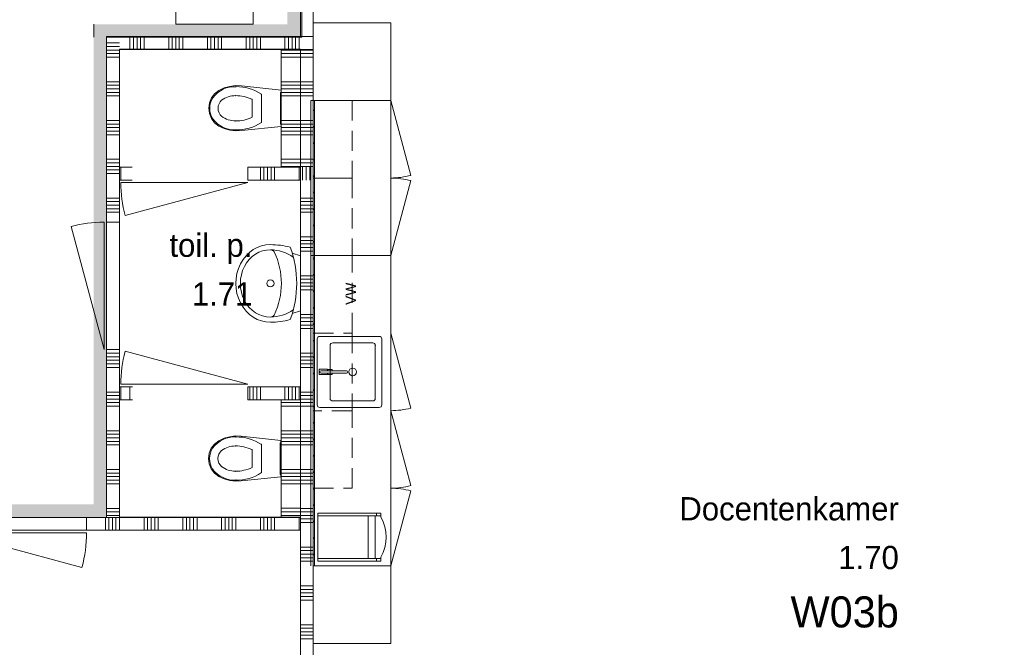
# Model space of a CAD drawing. Header units: millimetres. Extents: x -850 to 154668, y -25041 to 71030.
# Tile 26 of 211: x 51237 to 58859, y 3425 to 8280. Entities that reach past the tile are written whole.
import ezdxf
from ezdxf.enums import TextEntityAlignment as Align

# ---------------------------------------------------------------- set-up
doc = ezdxf.new("R2010")
doc.units = ezdxf.units.MM
doc.header["$MEASUREMENT"] = 0
doc.linetypes.add('B0701', pattern=[234.119993, 155.999994, -78.119999])
for name, color, linetype in [('72 Vaste Inrichting', 7, 'Continuous'), ('Info Wandafwerking aanduiding', 7, 'Continuous'), ('Info Wandafwerking aanduiding Doorsnede-arcering', 7, 'Continuous'), ('New_# trashcan Laagscheidingslijnen', 7, 'Continuous'), ('New_22 NC Binnenwanden', 7, 'Continuous'), ('New_22 NC Binnenwanden Deuren', 7, 'Continuous'), ('New_22 NC Binnenwanden Doorsnede-arcering', 7, 'Continuous'), ('New_72 Vaste Inrichting', 7, 'Continuous'), ('New_73 Keuken', 7, 'Continuous'), ('New_73 Keuken Doorsnede-arcering', 7, 'Continuous'), ('New_74 Sanitair', 7, 'Continuous'), ('New_Z Ruimtefuncties', 7, 'Continuous'), ('New_Z Ruimtefuncties Zone omranding', 7, 'Continuous'), ('New_Z Ruimtefuncties Zone tekst', 7, 'Continuous')]:
    doc.layers.add(name, color=color, linetype=linetype)
doc.styles.add('GENERATED_STYLE_1', font='txt')
doc.styles.add('GENERATED_STYLE_2', font='txt')

# ---------------------------------------------------------------- blocks, each defined once
blk = doc.blocks.new('Toilet 22')
at = {"layer": 'New_74 Sanitair', "color": 1, "linetype": 'Continuous', "lineweight": 0}
for p, q in [((-141, 0), (-173.3, -306.6)), ((141, 0), (-141, 0)), ((123, 0), (-123, 0)), ((-123, 0), (-123, -5)), ((123, -5), (123, 0)), ((173.3, -306.6), (141, 0)), ((-123, -5), (123, -5)), ((0, -151.4), (-108.9, -151.4)), ((108.9, -151.4), (0, -151.4)), ((0, -223.6), (-68.8, -223.6)), ((68.8, -223.6), (0, -223.6)), ((-173.3, -306.6), (-174.9, -351.8)), ((-174.9, -351.8), (-169.4, -396.7)), ((169.4, -396.7), (174.9, -351.8)), ((174.9, -351.8), (173.3, -306.6)), ((-169.4, -396.7), (-157, -440.3)), ((-157, -440.3), (-138, -481.3)), ((138, -481.3), (157, -440.3)), ((157, -440.3), (169.4, -396.7)), ((-138, -481.3), (-112.4, -513.9)), ((-112.4, -513.9), (-79.4, -538.8)), ((0, -487.5), (0, -487.5)), ((62.1, -459.7), (62.1, -459.7)), ((79.4, -538.8), (112.4, -513.9)), ((81.1, -529), (81.1, -529)), ((112.4, -513.9), (138, -481.3)), ((-79.4, -538.8), (-41, -554.6)), ((-41, -554.6), (0, -560)), ((0, -552.4), (0, -552.4)), ((0, -560), (41, -554.6)), ((41, -554.6), (79.4, -538.8))]:
    blk.add_line(p, q, dxfattribs=at)
for centre, major_axis, start_param, end_param in [((258.1, -339.4), (425.3, 0), 2.612188, 3.165208), ((-258.1, -339.4), (425.3, 0), 6.259569, 6.81259), ((264.5, -347.9), (362.2, 0), 2.738768, 3.154495), ((-264.5, -347.9), (362.2, 0), 6.270283, 6.68601), ((89.5, -360.8), (256.9, 0), 3.085861, 3.98645), ((134.9, -351.4), (232.6, 0), 3.144841, 3.702507), ((-134.9, -351.4), (232.6, 0), 5.722271, 6.279937), ((-89.5, -360.8), (256.9, 0), 5.438328, 6.338917), ((0.8, -431.2), (138.5, 0), 4.079884, 4.706528), ((0.8, -419), (78.2, 0), 3.778693, 4.701998), ((-0.8, -419), (78.2, 0), 4.72278, 5.646085), ((-0.8, -431.2), (138.5, 0), 4.71825, 5.344894)]:
    blk.add_ellipse(centre, major_axis=major_axis, ratio=0.875546, start_param=start_param, end_param=end_param, dxfattribs=at)
for p in [(108.9, -151.4), (68.8, -223.6), (-167, -348.2), (-97.7, -352), (97.7, -352), (167, -348.2), (-81.1, -529), (-62.1, -459.7)]:
    blk.add_point(p, dxfattribs=at)
blk = doc.blocks.new('Wasbak 2 22 KM')
at = {"layer": 'New_74 Sanitair', "color": 1, "linetype": 'Continuous', "lineweight": 0}
for p, q in [((-212.2, 0), (-233.1, -63.4)), ((212.2, 0), (-212.2, 0)), ((212.2, 0), (233.1, -63.4))]:
    blk.add_line(p, q, dxfattribs=at)
for centre, major_axis, ratio, start_param, end_param in [((0, -1041.4), (0, 1013), 0.882121, 5.964482, 6.601889), ((0, -238.1), (0, 294.7), 0.882121, 0.900825, 1.551564), ((0, -238.1), (0, 294.7), 0.882121, 4.731621, 5.38236), ((166.6, -232.4), (0, 528.9), 0.882121, 1.277244, 1.570796), ((0, -869.9), (0, 722.5), 0.882121, 5.889409, 6.676962), ((-166.6, -232.4), (0, 528.9), 0.882121, 4.712389, 5.005942), ((-230, -232.4), (0, 34), 0.882121, 0.507228, 1.570796), ((230, -232.4), (0, 34), 0.882121, 4.712389, 5.775958), ((0, -236.8), (300, 0), 0.877396, 3.124925, 6.299853), ((0, -236.8), (260, 0), 0.877396, 3.122361, 6.302417)]:
    blk.add_ellipse(centre, major_axis=major_axis, ratio=ratio, start_param=start_param, end_param=end_param, dxfattribs=at)
blk.add_ellipse((0, -232.4), major_axis=(0, 28.2), ratio=0.946667, dxfattribs=at)
blk = doc.blocks.new('Kast basis 1D 22_2')
at = {"layer": 'New_73 Keuken', "color": 1, "linetype": 'Continuous', "lineweight": 0}
for p, q in [((0, 620), (600, 620)), ((25, 550), (25, 90)), ((555, 570), (45, 570)), ((320, 554), (280, 554)), ((280, 554), (280, 489)), ((291, 540), (291, 342.1)), ((291, 489), (291, 540)), ((309, 342.2), (309, 540)), ((309, 540), (309, 489)), ((320, 489), (320, 554)), ((575, 90), (575, 550)), ((505, 470), (95, 470)), ((280, 489), (291, 489)), ((291, 488), (280.3, 488)), ((280.3, 488), (280.3, 453)), ((291, 453), (291, 488)), ((309, 489), (320, 489)), ((319.7, 488), (309, 488)), ((309, 488), (309, 453)), ((319.7, 453), (319.7, 488)), ((75, 450), (75, 140)), ((280.3, 453), (291, 453)), ((309, 453), (319.7, 453)), ((525, 140), (525, 450)), ((95, 120), (505, 120)), ((0, 0), (600, 0)), ((0, 0), (579.6, -155.3)), ((45, 70), (555, 70))]:
    blk.add_line(p, q, dxfattribs=at)
blk.add_circle((300, 295), 30, dxfattribs=at)
for centre, radius, start, end in [((45, 550), 20, 90, 180), ((300, 540), 9, 0, 180), ((300, 540), 9, 0, 180), ((555, 550), 20, 0, 90), ((95, 450), 20, 90, 180), ((505, 450), 20, 0, 90), ((300, 342.1), 9, 180.14724, 0.14724), ((45, 90), 20, 180, 270), ((95, 140), 20, 180, 270), ((505, 140), 20, 270, 0), ((555, 90), 20, 270, 0), ((0, 0), 600, 345, 0)]:
    blk.add_arc(centre, radius, start, end, dxfattribs=at)
blk.add_point((95, 120), dxfattribs=at)
blk = doc.blocks.new('Kast basis vaatwasser 22')
at = {"layer": 'New_73 Keuken', "color": 1, "linetype": 'Continuous', "lineweight": 0}
for p, q in [((0, 620), (600, 620)), ((0, 0), (0, 620)), ((0, 0), (600, 0))]:
    blk.add_line(p, q, dxfattribs=at)
at = {"layer": 'New_73 Keuken', "color": 2, "lineweight": 0, "style": 'GENERATED_STYLE_1'}
blk.add_attdef('txt', text='', height=80, dxfattribs=at).set_placement((300, 314.6), align=Align.MIDDLE_CENTER)
blk = doc.blocks.new('Kast basis 1D 22_3')
at = {"layer": 'New_73 Keuken', "color": 1, "linetype": 'Continuous', "lineweight": 0}
for p, q in [((0, 620), (600, 620)), ((0, 0), (600, 0)), ((0, 0), (579.6, -155.3))]:
    blk.add_line(p, q, dxfattribs=at)
blk.add_arc((0, 0), 600, 345, 0, dxfattribs=at)
blk = doc.blocks.new('Kast basis 1D 22_4')
at = {"layer": 'New_73 Keuken', "color": 1, "linetype": 'Continuous', "lineweight": 0}
for p, q in [((0, 620), (600, 620)), ((0, 0), (0, 620)), ((0, 0), (600, 0)), ((0, 0), (579.6, -155.3))]:
    blk.add_line(p, q, dxfattribs=at)
blk.add_arc((0, 0), 600, 345, 0, dxfattribs=at)
blk = doc.blocks.new('Kast wand 1D 22')
at = {"layer": 'New_73 Keuken', "color": 1, "linetype": 'B0701', "lineweight": 0}
for p, q in [((600, 300), (0, 300)), ((0, 300), (0, 0)), ((600, 0), (600, 300)), ((0, 0), (600, 0))]:
    blk.add_line(p, q, dxfattribs=at)
blk = doc.blocks.new('*X1386')
at = {"layer": 'New_22 NC Binnenwanden Doorsnede-arcering', "color": 254, "linetype": 'Continuous', "lineweight": 0, "true_color": 0xe9ebeb}
for p, q in [((52090.3, 8050.1), (52090.3, 8150.1)), ((52117.7, 8050.1), (52117.7, 8150.1)), ((52145.1, 8050.1), (52145.1, 8150.1)), ((52172.6, 8050.1), (52172.6, 8150.1)), ((52200, 8050.1), (52200, 8150.1)), ((52390.3, 8050.1), (52390.3, 8150.1)), ((52417.7, 8050.1), (52417.7, 8150.1)), ((52445.1, 8050.1), (52445.1, 8150.1)), ((52472.6, 8050.1), (52472.6, 8150.1)), ((52500, 8050.1), (52500, 8150.1)), ((52690.3, 8050.1), (52690.3, 8150.1)), ((52717.7, 8050.1), (52717.7, 8150.1)), ((52745.1, 8050.1), (52745.1, 8150.1)), ((52772.6, 8050.1), (52772.6, 8150.1)), ((52800, 8050.1), (52800, 8150.1)), ((52990.3, 8050.1), (52990.3, 8150.1)), ((53017.7, 8050.1), (53017.7, 8150.1)), ((53045.1, 8050.1), (53045.1, 8150.1)), ((53072.6, 8050.1), (53072.6, 8150.1)), ((53100, 8050.1), (53100, 8150.1)), ((53290.3, 8050.1), (53290.3, 8150.1)), ((53317.7, 8050.1), (53317.7, 8150.1)), ((53345.1, 8050.1), (53345.1, 8150.1)), ((53372.6, 8050.1), (53372.6, 8150.1)), ((53400, 8050.1), (53400, 8150.1))]:
    blk.add_line(p, q, dxfattribs=at)
blk = doc.blocks.new('Wall_216_2', base_point=(51960, 8150.1))
at = {"layer": 'New_22 NC Binnenwanden', "color": 8, "linetype": 'Continuous', "lineweight": 0, "true_color": 0x778488, "flags": 128}
for points in [[(53510, 8150.1), (52010, 8150.1)], [(53510, 8150.1), (53510, 8050.1)], [(52010, 8050.1), (53510, 8050.1)]]:
    blk.add_lwpolyline(points, dxfattribs=at)
at = {"layer": 'New_22 NC Binnenwanden', "color": 8, "lineweight": 0, "true_color": 0x778488}
blk.add_blockref('*X1386', (0, 0), dxfattribs=at)
blk = doc.blocks.new('Wall_353_2', base_point=(53410, 10844.2))
at = {"layer": 'Info Wandafwerking aanduiding Doorsnede-arcering', "linetype": 'Continuous', "lineweight": 0}
for points in [[(53410, 8245.1), (53410, 10844.2), (53310, 10844.2), (53310, 8245.1)], [(53310, 8245.1), (53410, 8145.1), (53410, 8245.1)], [(53310, 8145.1), (53410, 8145.1), (53310, 8245.1)]]:
    blk.add_hatch(color=1, dxfattribs=at).paths.add_polyline_path(points)
at = {"layer": 'Info Wandafwerking aanduiding', "color": 9, "linetype": 'Continuous', "lineweight": 0, "flags": 128}
for points in [[(53410, 10844.2), (53310, 10844.2)], [(53410, 8145.1), (53310, 8145.1)]]:
    blk.add_lwpolyline(points, dxfattribs=at)
blk = doc.blocks.new('Wall_354_2', base_point=(53410, 8145.1))
at = {"layer": 'Info Wandafwerking aanduiding Doorsnede-arcering', "linetype": 'Continuous', "lineweight": 0}
for points in [[(51810, 8245.1), (51910, 8145.1), (51910, 8245.1)], [(51810, 8145.1), (51910, 8145.1), (51810, 8245.1)], [(53310, 8245.1), (51910, 8245.1), (51910, 8145.1), (53310, 8145.1)]]:
    blk.add_hatch(color=1, dxfattribs=at).paths.add_polyline_path(points)
at = {"layer": 'Info Wandafwerking aanduiding', "color": 9, "linetype": 'Continuous', "lineweight": 0, "flags": 128}
blk.add_lwpolyline([(51810, 8245.1), (51810, 8145.1)], dxfattribs=at)
blk = doc.blocks.new('Wall_355_2', base_point=(51910, 8145.1))
at = {"layer": 'Info Wandafwerking aanduiding Doorsnede-arcering', "linetype": 'Continuous', "lineweight": 0}
for points in [[(51810, 8145.1), (51810, 4530), (51910, 4530), (51910, 8145.1)], [(51810, 4530), (51910, 4430), (51910, 4530)], [(51810, 4430), (51910, 4430), (51810, 4530)]]:
    blk.add_hatch(color=1, dxfattribs=at).paths.add_polyline_path(points)
at = {"layer": 'Info Wandafwerking aanduiding', "color": 9, "linetype": 'Continuous', "lineweight": 0, "flags": 128}
blk.add_lwpolyline([(51910, 4430), (51810, 4430)], dxfattribs=at)
blk = doc.blocks.new('Wall_356_2', base_point=(51910, 4430))
at = {"layer": 'Info Wandafwerking aanduiding Doorsnede-arcering', "linetype": 'Continuous', "lineweight": 0}
for points in [[(50810.2, 4530), (50710.2, 4430.1), (50810.2, 4430)], [(50710.2, 4530), (50710.2, 4430), (50810.2, 4530)], [(51810, 4530), (50810.2, 4530), (50810.2, 4430), (51810, 4430)]]:
    blk.add_hatch(color=1, dxfattribs=at).paths.add_polyline_path(points)
at = {"layer": 'Info Wandafwerking aanduiding', "color": 9, "linetype": 'Continuous', "lineweight": 0, "flags": 128}
blk.add_lwpolyline([(50710.2, 4430), (50710.2, 4530)], dxfattribs=at)
blk = doc.blocks.new('Kopieerapparaat 22')
at = {"layer": 'New_72 Vaste Inrichting', "color": 1, "linetype": 'Continuous', "lineweight": 0}
for p, q in [((600, 650), (0, 650)), ((0, 650), (0, 0)), ((600, 0), (600, 650)), ((0, 0), (600, 0))]:
    blk.add_line(p, q, dxfattribs=at)
blk = doc.blocks.new('Kast hoog 1D inbouwapparatuur 22_2')
at = {"layer": '72 Vaste Inrichting', "color": 1, "linetype": 'Continuous', "lineweight": 0}
for p, q in [((600, 600), (0, 600)), ((0, 600), (0, 0)), ((600, 0), (600, 600)), ((0, 0), (600, 0))]:
    blk.add_line(p, q, dxfattribs=at)
blk = doc.blocks.new('Kast hoog 1D 22_4')
at = {"layer": '72 Vaste Inrichting', "color": 1, "linetype": 'Continuous', "lineweight": 0}
for p, q in [((600, 600), (0, 600)), ((0, 600), (0, 0)), ((600, 0), (600, 600)), ((0, 0), (600, 0))]:
    blk.add_line(p, q, dxfattribs=at)
blk = doc.blocks.new('*X2120')
at = {"layer": 'New_22 NC Binnenwanden Doorsnede-arcering', "color": 254, "linetype": 'Continuous', "lineweight": 0, "true_color": 0xe9ebeb}
for p, q in [((53410, 5317.8), (53260, 5317.8)), ((53410, 5290.4), (53260, 5290.4)), ((53410, 5100.1), (53260, 5100.1)), ((53410, 5072.7), (53260, 5072.7)), ((53410, 5045.2), (53260, 5045.2)), ((53410, 5017.8), (53260, 5017.8)), ((53410, 4990.4), (53260, 4990.4)), ((53410, 4800.1), (53260, 4800.1)), ((53410, 4772.7), (53260, 4772.7)), ((53410, 4745.2), (53260, 4745.2)), ((53410, 4717.8), (53260, 4717.8)), ((53410, 4690.4), (53260, 4690.4)), ((53410, 4500.1), (53260, 4500.1)), ((53410, 4472.7), (53260, 4472.7)), ((53410, 4445.2), (53260, 4445.2))]:
    blk.add_line(p, q, dxfattribs=at)
blk = doc.blocks.new('Wall_387_2', base_point=(53410, 4430))
at = {"layer": 'New_22 NC Binnenwanden', "color": 8, "linetype": 'Continuous', "lineweight": 0, "true_color": 0x778488, "flags": 128}
for points in [[(53410, 5340.1), (53260, 5340.1)], [(53260, 5340.1), (53260, 4430)], [(53410, 4430), (53410, 5340.1)], [(53260, 4430), (53410, 4430)]]:
    blk.add_lwpolyline(points, dxfattribs=at)
at = {"layer": 'New_22 NC Binnenwanden', "color": 8, "lineweight": 0, "true_color": 0x778488}
blk.add_blockref('*X2120', (0, 0), dxfattribs=at)
blk = doc.blocks.new('*X2129')
at = {"layer": 'New_22 NC Binnenwanden Doorsnede-arcering', "color": 254, "linetype": 'Continuous', "lineweight": 0, "true_color": 0xe9ebeb}
for p, q in [((53410, 8045.1), (53260, 8045.1)), ((53410, 8017.7), (53260, 8017.7)), ((53410, 7990.2), (53260, 7990.2)), ((53410, 7800), (53260, 7800)), ((53410, 7772.5), (53260, 7772.5)), ((53410, 7745.1), (53260, 7745.1)), ((53410, 7717.7), (53260, 7717.7)), ((53410, 7690.2), (53260, 7690.2)), ((53410, 7500), (53260, 7500)), ((53410, 7472.5), (53260, 7472.5)), ((53410, 7445.1), (53260, 7445.1)), ((53410, 7417.7), (53260, 7417.7)), ((53410, 7390.2), (53260, 7390.2)), ((53410, 7200), (53260, 7200)), ((53410, 7172.5), (53260, 7172.5)), ((53410, 7145.1), (53260, 7145.1))]:
    blk.add_line(p, q, dxfattribs=at)
blk = doc.blocks.new('Wall_390_2', base_point=(53410, 8050.1))
at = {"layer": 'New_22 NC Binnenwanden', "color": 8, "linetype": 'Continuous', "lineweight": 0, "true_color": 0x778488, "flags": 128}
for points in [[(53260, 8050.1), (53260, 7140.1)], [(53410, 8050.1), (53260, 8050.1)], [(53410, 7140.1), (53410, 8050.1)], [(53260, 7140.1), (53410, 7140.1)]]:
    blk.add_lwpolyline(points, dxfattribs=at)
at = {"layer": 'New_22 NC Binnenwanden', "color": 8, "lineweight": 0, "true_color": 0x778488}
blk.add_blockref('*X2129', (0, 0), dxfattribs=at)
blk = doc.blocks.new('Koffiezetapparaat 22_2')
at = {"layer": 'New_72 Vaste Inrichting', "color": 1, "linetype": 'Continuous', "lineweight": 0}
for p, q in [((-185, -488.6), (-185, 0)), ((-185, 0), (185, 0)), ((-165, -488.6), (-165, 0)), ((165, -488.6), (165, 0)), ((185, 0), (185, -488.6)), ((-185, -456.1), (-165, -456.1)), ((165, -391.6), (-165, -391.6)), ((165, -444.9), (-165, -444.9)), ((165, -456.1), (185, -456.1)), ((-156.1, -488.6), (-185, -488.6)), ((185, -488.6), (156.1, -488.6))]:
    blk.add_line(p, q, dxfattribs=at)
blk.add_arc((0, -210.6), 318.8, 240.68073, 299.31913, dxfattribs=at)
blk = doc.blocks.new('*X2529')
at = {"layer": 'New_22 NC Binnenwanden Doorsnede-arcering', "color": 254, "linetype": 'Continuous', "lineweight": 0, "true_color": 0xe9ebeb}
for p, q in [((53017.7, 5349.6), (53017.7, 5440.1)), ((53045.1, 5349.6), (53045.1, 5440.1)), ((53072.6, 5349.6), (53072.6, 5440.1)), ((53100, 5349.6), (53100, 5440.1)), ((53290.3, 5349.6), (53290.3, 5440.1)), ((53017.7, 5340.1), (53017.7, 5349.6)), ((53045.1, 5340.1), (53045.1, 5349.6)), ((53072.6, 5340.1), (53072.6, 5349.6)), ((53100, 5340.1), (53100, 5349.6)), ((53290.3, 5340.1), (53290.3, 5349.6))]:
    blk.add_line(p, q, dxfattribs=at)
blk = doc.blocks.new('D1 22_10')
at = {"layer": 'New_22 NC Binnenwanden Deuren', "color": 1, "linetype": 'Continuous', "lineweight": 0}
for q in [(-458.5, 254.7), (-492, 0)]:
    blk.add_line((492, 0), q, dxfattribs=at)
at = {"layer": 'New_22 NC Binnenwanden Deuren', "color": 7, "linetype": 'Continuous', "lineweight": 0}
for p, q in [((-492, -20), (-492, -120)), ((-492, -20), (-492, -120)), ((492, -20), (492, -120)), ((492, -20), (492, -120))]:
    blk.add_line(p, q, dxfattribs=at)
at = {"layer": 'New_22 NC Binnenwanden Deuren', "color": 1, "linetype": 'Continuous', "lineweight": 0}
blk.add_arc((492, 0), 984, 165, 180, dxfattribs=at)
blk = doc.blocks.new('*X2531')
at = {"layer": 'New_22 NC Binnenwanden Doorsnede-arcering', "color": 254, "linetype": 'Continuous', "lineweight": 0, "true_color": 0xe9ebeb}
for p, q in [((52090.3, 5349.6), (52090.3, 5440.1)), ((52090.3, 5340.1), (52090.3, 5349.6))]:
    blk.add_line(p, q, dxfattribs=at)
blk = doc.blocks.new('*X2532')
at = {"layer": 'New_22 NC Binnenwanden Doorsnede-arcering', "color": 254, "linetype": 'Continuous', "lineweight": 0, "true_color": 0xe9ebeb}
for p, q in [((53317.7, 5349.6), (53317.7, 5440.1)), ((53345.1, 5349.6), (53345.1, 5440.1)), ((53372.6, 5349.6), (53372.6, 5440.1)), ((53400, 5349.6), (53400, 5440.1)), ((53317.7, 5340.1), (53317.7, 5349.6)), ((53345.1, 5340.1), (53345.1, 5349.6)), ((53372.6, 5340.1), (53372.6, 5349.6)), ((53400, 5340.1), (53400, 5349.6))]:
    blk.add_line(p, q, dxfattribs=at)
blk = doc.blocks.new('Wall_498_2', base_point=(53510, 5440.1))
at = {"layer": 'New_# trashcan Laagscheidingslijnen', "color": 8, "linetype": 'Continuous', "lineweight": 0, "true_color": 0x778488}
for p, q in [((52108.8, 5440.1), (52008.8, 5440.1)), ((53410, 5440.1), (53310, 5440.1)), ((52009, 5340.1), (52109, 5340.1)), ((53310, 5340.1), (53410, 5340.1))]:
    blk.add_line(p, q, dxfattribs=at)
at = {"layer": 'New_22 NC Binnenwanden', "color": 8, "linetype": 'Continuous', "lineweight": 0, "true_color": 0x778488}
for p, q in [((52020, 5440.1), (52020, 5340.1)), ((53004, 5440.1), (53004, 5340.1))]:
    blk.add_line(p, q, dxfattribs=at)
at = {"layer": 'New_22 NC Binnenwanden', "color": 8, "linetype": 'Continuous', "lineweight": 0, "true_color": 0x778488, "flags": 128}
for points in [[(53310, 5440.1), (53004, 5440.1)], [(53004, 5340.1), (53310, 5340.1)]]:
    blk.add_lwpolyline(points, dxfattribs=at)
at = {"layer": 'New_22 NC Binnenwanden', "color": 8, "lineweight": 0, "true_color": 0x778488}
for name in ['*X2531', '*X2529', '*X2532']:
    blk.add_blockref(name, (0, 0), dxfattribs=at)
at = {"layer": 'New_22 NC Binnenwanden Deuren', "color": 1, "linetype": 'Continuous', "lineweight": 0, "zscale": 1000}
blk.add_blockref('D1 22_10', (52512, 5460.1), dxfattribs=at)
blk = doc.blocks.new('*X2534')
at = {"layer": 'New_22 NC Binnenwanden Doorsnede-arcering', "color": 254, "linetype": 'Continuous', "lineweight": 0, "true_color": 0xe9ebeb}
for p, q in [((51960.1, 8100), (51910, 8100)), ((51987.5, 8072.6), (51910, 8072.6))]:
    blk.add_line(p, q, dxfattribs=at)
blk = doc.blocks.new('*X2535')
at = {"layer": 'New_22 NC Binnenwanden Doorsnede-arcering', "color": 254, "linetype": 'Continuous', "lineweight": 0, "true_color": 0xe9ebeb}
for p, q in [((52010, 8045.1), (51910, 8045.1)), ((52010, 8017.7), (51910, 8017.7)), ((52010, 7990.3), (51910, 7990.3)), ((52010, 7800), (51910, 7800)), ((52010, 7772.6), (51910, 7772.6)), ((52010, 7745.1), (51910, 7745.1)), ((52010, 7717.7), (51910, 7717.7)), ((52010, 7690.3), (51910, 7690.3)), ((52010, 7500), (51910, 7500)), ((52010, 7472.6), (51910, 7472.6)), ((52010, 7445.1), (51910, 7445.1)), ((52010, 7417.7), (51910, 7417.7)), ((52010, 7390.3), (51910, 7390.3)), ((52010, 7200), (51910, 7200)), ((52010, 7172.6), (51910, 7172.6)), ((52010, 7145.1), (51910, 7145.1)), ((52010, 7117.7), (51910, 7117.7)), ((52010, 7090.3), (51910, 7090.3)), ((52010, 6900), (51910, 6900)), ((52010, 6872.6), (51910, 6872.6)), ((52010, 6845.1), (51910, 6845.1)), ((52010, 6817.7), (51910, 6817.7)), ((52010, 6790.3), (51910, 6790.3))]:
    blk.add_line(p, q, dxfattribs=at)
blk = doc.blocks.new('*X2536')
at = {"layer": 'New_22 NC Binnenwanden Doorsnede-arcering', "color": 254, "linetype": 'Continuous', "lineweight": 0, "true_color": 0xe9ebeb}
for p, q in [((52010, 5700), (51910, 5700)), ((52010, 5672.6), (51910, 5672.6)), ((52010, 5645.1), (51910, 5645.1)), ((52010, 5617.7), (51910, 5617.7)), ((52010, 5590.3), (51910, 5590.3)), ((52010, 5400), (51910, 5400)), ((52010, 5372.6), (51910, 5372.6)), ((52010, 5345.1), (51910, 5345.1)), ((52010, 5317.7), (51910, 5317.7)), ((52010, 5290.3), (51910, 5290.3)), ((52010, 5100), (51910, 5100)), ((52010, 5072.6), (51910, 5072.6)), ((52010, 5045.1), (51910, 5045.1)), ((52010, 5017.7), (51910, 5017.7)), ((52010, 4990.3), (51910, 4990.3)), ((52010, 4800), (51910, 4800)), ((52010, 4772.6), (51910, 4772.6)), ((52010, 4745.1), (51910, 4745.1)), ((52010, 4717.7), (51910, 4717.7)), ((52010, 4690.3), (51910, 4690.3)), ((52010, 4500), (51910, 4500)), ((52010, 4472.6), (51910, 4472.6)), ((52010, 4445.1), (51910, 4445.1))]:
    blk.add_line(p, q, dxfattribs=at)
blk = doc.blocks.new('*X2538')
at = {"layer": 'New_22 NC Binnenwanden Doorsnede-arcering', "color": 254, "linetype": 'Continuous', "lineweight": 0, "true_color": 0xe9ebeb}
for p, q in [((52010, 8100), (51960.1, 8100)), ((52010, 8072.6), (51987.5, 8072.6))]:
    blk.add_line(p, q, dxfattribs=at)
blk = doc.blocks.new('Wall_499_2', base_point=(51960, 8150.1))
at = {"layer": 'New_22 NC Binnenwanden', "color": 8, "linetype": 'Continuous', "lineweight": 0, "true_color": 0x778488}
for p, q in [((51910, 6714), (52010, 6714)), ((51910, 5730), (52010, 5730))]:
    blk.add_line(p, q, dxfattribs=at)
at = {"layer": 'New_22 NC Binnenwanden', "color": 8, "linetype": 'Continuous', "lineweight": 0, "true_color": 0x778488, "flags": 128}
for points in [[(51910, 8150.1), (51910, 6714)], [(51910, 8150.1), (52010, 8150.1)], [(52010, 6714), (52010, 8050.1)], [(51910, 5730), (51910, 4430)], [(52010, 4430), (52010, 5730)], [(51910, 4430), (52010, 4430)]]:
    blk.add_lwpolyline(points, dxfattribs=at)
at = {"layer": 'New_22 NC Binnenwanden', "color": 8, "lineweight": 0, "true_color": 0x778488}
for name in ['*X2534', '*X2538', '*X2535', '*X2536']:
    blk.add_blockref(name, (0, 0), dxfattribs=at)
at = {"layer": 'New_22 NC Binnenwanden Deuren', "color": 1, "linetype": 'Continuous', "lineweight": 0, "xscale": -1, "zscale": 1000, "rotation": 90}
blk.add_blockref('D1 22_10', (51890, 6222), dxfattribs=at)
blk = doc.blocks.new('*X2541')
at = {"layer": 'New_22 NC Binnenwanden Doorsnede-arcering', "color": 254, "linetype": 'Continuous', "lineweight": 0, "true_color": 0xe9ebeb}
for p, q in [((51900, 4430), (51900, 4330)), ((51927.4, 4430), (51927.4, 4330)), ((51954.9, 4430), (51954.9, 4330)), ((51982.3, 4430), (51982.3, 4330)), ((52009.7, 4430), (52009.7, 4330)), ((52200, 4430), (52200, 4330)), ((52227.4, 4430), (52227.4, 4330)), ((52254.9, 4430), (52254.9, 4330)), ((52282.3, 4430), (52282.3, 4330)), ((52309.7, 4430), (52309.7, 4330)), ((52500, 4430), (52500, 4330)), ((52527.4, 4430), (52527.4, 4330)), ((52554.9, 4430), (52554.9, 4330)), ((52582.3, 4430), (52582.3, 4330)), ((52609.7, 4430), (52609.7, 4330)), ((52800, 4430), (52800, 4330)), ((52827.4, 4430), (52827.4, 4330)), ((52854.9, 4430), (52854.9, 4330)), ((52882.3, 4430), (52882.3, 4330)), ((52909.7, 4430), (52909.7, 4330)), ((53100, 4430), (53100, 4330)), ((53127.4, 4430), (53127.4, 4330)), ((53154.9, 4430), (53154.9, 4330)), ((53182.3, 4430), (53182.3, 4330)), ((53209.7, 4430), (53209.7, 4330)), ((53400, 4430), (53400, 4330))]:
    blk.add_line(p, q, dxfattribs=at)
blk = doc.blocks.new('D1 22_5')
at = {"layer": 'New_22 NC Binnenwanden Deuren', "color": 1, "linetype": 'Continuous', "lineweight": 0}
for q in [(-481.8, 267.6), (-517, 0)]:
    blk.add_line((517, 0), q, dxfattribs=at)
at = {"layer": 'New_22 NC Binnenwanden Deuren', "color": 7, "linetype": 'Continuous', "lineweight": 0}
for p, q in [((-517, -20), (-517, -120)), ((-517, -20), (-517, -120)), ((517, -20), (517, -120)), ((517, -20), (517, -120))]:
    blk.add_line(p, q, dxfattribs=at)
at = {"layer": 'New_22 NC Binnenwanden Deuren', "color": 1, "linetype": 'Continuous', "lineweight": 0}
blk.add_arc((517, 0), 1034, 165, 180, dxfattribs=at)
blk = doc.blocks.new('Wall_500_2', base_point=(50710, 4330))
at = {"layer": 'New_22 NC Binnenwanden', "color": 8, "linetype": 'Continuous', "lineweight": 0, "true_color": 0x778488}
for p, q in [((50720, 4330), (50720, 4430)), ((51754, 4330), (51754, 4430))]:
    blk.add_line(p, q, dxfattribs=at)
at = {"layer": 'New_22 NC Binnenwanden', "color": 8, "linetype": 'Continuous', "lineweight": 0, "true_color": 0x778488, "flags": 128}
for points in [[(50720, 4430), (50710, 4430)], [(50710, 4330), (50710, 4430)], [(53410, 4430), (51754, 4430)], [(53410, 4330), (53410, 4430)], [(50710, 4330), (50720, 4330)], [(51754, 4330), (53410, 4330)]]:
    blk.add_lwpolyline(points, dxfattribs=at)
at = {"layer": 'New_22 NC Binnenwanden', "color": 8, "lineweight": 0, "true_color": 0x778488}
blk.add_blockref('*X2541', (0, 0), dxfattribs=at)
at = {"layer": 'New_22 NC Binnenwanden Deuren', "color": 1, "linetype": 'Continuous', "lineweight": 0, "zscale": 1000, "rotation": 180}
blk.add_blockref('D1 22_5', (51237, 4310), dxfattribs=at)
blk = doc.blocks.new('*X2547')
at = {"layer": 'New_22 NC Binnenwanden Doorsnede-arcering', "color": 254, "linetype": 'Continuous', "lineweight": 0, "true_color": 0xe9ebeb}
for p, q in [((53495.7, 8045.1), (53410, 8045.1)), ((53495.7, 8017.7), (53410, 8017.7)), ((53510, 8045.1), (53495.7, 8045.1)), ((53510, 8017.7), (53495.7, 8017.7)), ((53495.7, 7990.3), (53410, 7990.3)), ((53510, 7990.3), (53495.7, 7990.3)), ((53495.7, 7800), (53410, 7800)), ((53510, 7800), (53495.7, 7800)), ((53495.7, 7772.6), (53410, 7772.6)), ((53495.7, 7745.1), (53410, 7745.1)), ((53495.7, 7717.7), (53410, 7717.7)), ((53510, 7772.6), (53495.7, 7772.6)), ((53510, 7745.1), (53495.7, 7745.1)), ((53510, 7717.7), (53495.7, 7717.7)), ((53495.7, 7690.3), (53410, 7690.3)), ((53510, 7690.3), (53495.7, 7690.3)), ((53495.7, 7500), (53410, 7500)), ((53495.7, 7472.6), (53410, 7472.6)), ((53510, 7500), (53495.7, 7500)), ((53510, 7472.6), (53495.7, 7472.6)), ((53495.7, 7445.1), (53410, 7445.1)), ((53495.7, 7417.7), (53410, 7417.7)), ((53510, 7445.1), (53495.7, 7445.1)), ((53510, 7417.7), (53495.7, 7417.7)), ((53495.7, 7390.3), (53410, 7390.3)), ((53510, 7390.3), (53495.7, 7390.3)), ((53495.7, 7200), (53410, 7200)), ((53495.7, 7172.6), (53410, 7172.6)), ((53510, 7200), (53495.7, 7200)), ((53510, 7172.6), (53495.7, 7172.6)), ((53495.7, 7145.1), (53410, 7145.1)), ((53510, 7145.1), (53495.7, 7145.1))]:
    blk.add_line(p, q, dxfattribs=at)
blk = doc.blocks.new('*X2548')
at = {"layer": 'New_22 NC Binnenwanden Doorsnede-arcering', "color": 254, "linetype": 'Continuous', "lineweight": 0, "true_color": 0xe9ebeb}
for p, q in [((53495.7, 6900), (53410, 6900)), ((53495.7, 6872.6), (53410, 6872.6)), ((53510, 6900), (53495.7, 6900)), ((53510, 6872.6), (53495.7, 6872.6)), ((53495.7, 6845.1), (53410, 6845.1)), ((53495.7, 6817.7), (53410, 6817.7)), ((53495.7, 6790.3), (53410, 6790.3)), ((53510, 6845.1), (53495.7, 6845.1)), ((53510, 6817.7), (53495.7, 6817.7)), ((53510, 6790.3), (53495.7, 6790.3)), ((53495.7, 6600), (53410, 6600)), ((53495.7, 6572.6), (53410, 6572.6)), ((53510, 6600), (53495.7, 6600)), ((53510, 6572.6), (53495.7, 6572.6)), ((53495.7, 6545.1), (53410, 6545.1)), ((53495.7, 6517.7), (53410, 6517.7)), ((53495.7, 6490.3), (53410, 6490.3)), ((53510, 6545.1), (53495.7, 6545.1)), ((53510, 6517.7), (53495.7, 6517.7)), ((53510, 6490.3), (53495.7, 6490.3)), ((53495.7, 6300), (53410, 6300)), ((53495.7, 6272.6), (53410, 6272.6)), ((53510, 6300), (53495.7, 6300)), ((53510, 6272.6), (53495.7, 6272.6)), ((53495.7, 6245.1), (53410, 6245.1)), ((53495.7, 6217.7), (53410, 6217.7)), ((53495.7, 6190.3), (53410, 6190.3)), ((53510, 6245.1), (53495.7, 6245.1)), ((53510, 6217.7), (53495.7, 6217.7)), ((53510, 6190.3), (53495.7, 6190.3)), ((53495.7, 6000), (53410, 6000)), ((53495.7, 5972.6), (53410, 5972.6)), ((53510, 6000), (53495.7, 6000)), ((53510, 5972.6), (53495.7, 5972.6)), ((53495.7, 5945.1), (53410, 5945.1)), ((53495.7, 5917.7), (53410, 5917.7)), ((53495.7, 5890.3), (53410, 5890.3)), ((53510, 5945.1), (53495.7, 5945.1)), ((53510, 5917.7), (53495.7, 5917.7)), ((53510, 5890.3), (53495.7, 5890.3)), ((53495.7, 5700), (53410, 5700)), ((53495.7, 5672.6), (53410, 5672.6)), ((53495.7, 5645.1), (53410, 5645.1)), ((53510, 5700), (53495.7, 5700)), ((53510, 5672.6), (53495.7, 5672.6)), ((53510, 5645.1), (53495.7, 5645.1)), ((53495.7, 5617.7), (53410, 5617.7)), ((53495.7, 5590.3), (53410, 5590.3)), ((53510, 5617.7), (53495.7, 5617.7)), ((53510, 5590.3), (53495.7, 5590.3)), ((53495.7, 5400), (53410, 5400)), ((53495.7, 5372.6), (53410, 5372.6)), ((53495.7, 5345.1), (53410, 5345.1)), ((53510, 5400), (53495.7, 5400)), ((53510, 5372.6), (53495.7, 5372.6)), ((53510, 5345.1), (53495.7, 5345.1)), ((53495.7, 5317.7), (53410, 5317.7)), ((53495.7, 5290.3), (53410, 5290.3)), ((53510, 5317.7), (53495.7, 5317.7)), ((53510, 5290.3), (53495.7, 5290.3)), ((53495.7, 5100), (53410, 5100)), ((53495.7, 5072.6), (53410, 5072.6)), ((53495.7, 5045.1), (53410, 5045.1)), ((53510, 5100), (53495.7, 5100)), ((53510, 5072.6), (53495.7, 5072.6)), ((53510, 5045.1), (53495.7, 5045.1)), ((53495.7, 5017.7), (53410, 5017.7)), ((53495.7, 4990.3), (53410, 4990.3)), ((53510, 5017.7), (53495.7, 5017.7)), ((53510, 4990.3), (53495.7, 4990.3)), ((53495.7, 4800), (53410, 4800)), ((53495.7, 4772.6), (53410, 4772.6)), ((53495.7, 4745.1), (53410, 4745.1)), ((53510, 4800), (53495.7, 4800)), ((53510, 4772.6), (53495.7, 4772.6)), ((53510, 4745.1), (53495.7, 4745.1)), ((53495.7, 4717.7), (53410, 4717.7)), ((53495.7, 4690.3), (53410, 4690.3)), ((53510, 4717.7), (53495.7, 4717.7)), ((53510, 4690.3), (53495.7, 4690.3)), ((53495.7, 4500), (53410, 4500)), ((53510, 4500), (53495.7, 4500)), ((53495.7, 4472.6), (53410, 4472.6)), ((53495.7, 4445.1), (53410, 4445.1)), ((53510, 4472.6), (53495.7, 4472.6)), ((53510, 4445.1), (53495.7, 4445.1)), ((53495.7, 4417.7), (53410, 4417.7)), ((53495.7, 4390.3), (53410, 4390.3)), ((53510, 4417.7), (53495.7, 4417.7)), ((53510, 4390.3), (53495.7, 4390.3)), ((53495.7, 4200), (53410, 4200)), ((53510, 4200), (53495.7, 4200)), ((53495.7, 4172.6), (53410, 4172.6)), ((53495.7, 4145.1), (53410, 4145.1)), ((53495.7, 4117.7), (53410, 4117.7)), ((53510, 4172.6), (53495.7, 4172.6)), ((53510, 4145.1), (53495.7, 4145.1)), ((53510, 4117.7), (53495.7, 4117.7)), ((53495.7, 4090.3), (53410, 4090.3)), ((53510, 4090.3), (53495.7, 4090.3)), ((53495.7, 3900), (53410, 3900)), ((53510, 3900), (53495.7, 3900)), ((53495.7, 3872.6), (53410, 3872.6)), ((53495.7, 3845.1), (53410, 3845.1)), ((53495.7, 3817.7), (53410, 3817.7)), ((53510, 3872.6), (53495.7, 3872.6)), ((53510, 3845.1), (53495.7, 3845.1)), ((53510, 3817.7), (53495.7, 3817.7)), ((53495.7, 3790.3), (53410, 3790.3)), ((53510, 3790.3), (53495.7, 3790.3)), ((53495.7, 3600), (53410, 3600)), ((53510, 3600), (53495.7, 3600)), ((53495.7, 3572.6), (53410, 3572.6)), ((53495.7, 3545.1), (53410, 3545.1)), ((53495.7, 3517.7), (53410, 3517.7)), ((53510, 3572.6), (53495.7, 3572.6)), ((53510, 3545.1), (53495.7, 3545.1)), ((53510, 3517.7), (53495.7, 3517.7)), ((53495.7, 3490.3), (53410, 3490.3)), ((53510, 3490.3), (53495.7, 3490.3))]:
    blk.add_line(p, q, dxfattribs=at)
blk = doc.blocks.new('Wall_501_2', base_point=(53410, 0))
at = {"layer": 'New_22 NC Binnenwanden', "color": 8, "linetype": 'Continuous', "lineweight": 0, "true_color": 0x778488}
for p, q in [((53410, 8150.1), (53510, 8150.1)), ((53410, 8050.1), (53510, 8050.1))]:
    blk.add_line(p, q, dxfattribs=at)
at = {"layer": 'New_22 NC Binnenwanden', "color": 8, "linetype": 'Continuous', "lineweight": 0, "true_color": 0x778488, "flags": 128}
for points in [[(53410, 9050), (53410, 8150.1)], [(53510, 8150.1), (53510, 8575)], [(53410, 8050.1), (53410, 7140.1)], [(53510, 7140.1), (53510, 8050.1)], [(53410, 7040.1), (53410, 5440.1)], [(53510, 5440.1), (53510, 7040.1)], [(53410, 5340.1), (53410, 0)], [(53510, 275), (53510, 5340.1)]]:
    blk.add_lwpolyline(points, dxfattribs=at)
at = {"layer": 'New_22 NC Binnenwanden', "color": 8, "lineweight": 0, "true_color": 0x778488}
for name in ['*X2547', '*X2548']:
    blk.add_blockref(name, (0, 0), dxfattribs=at)
blk = doc.blocks.new('*X2821')
at = {"layer": 'New_22 NC Binnenwanden Doorsnede-arcering', "color": 254, "linetype": 'Continuous', "lineweight": 0, "true_color": 0xe9ebeb}
for p, q in [((53100, 7140.1), (53100, 7132.8)), ((53100, 7132.8), (53100, 7040.1)), ((53127.4, 7140.1), (53127.4, 7132.8)), ((53127.4, 7132.8), (53127.4, 7040.1)), ((53154.9, 7140.1), (53154.9, 7132.8)), ((53154.9, 7132.8), (53154.9, 7040.1)), ((53182.3, 7140.1), (53182.3, 7132.8)), ((53182.3, 7132.8), (53182.3, 7040.1)), ((53209.7, 7140.1), (53209.7, 7132.8)), ((53209.7, 7132.8), (53209.7, 7040.1))]:
    blk.add_line(p, q, dxfattribs=at)
blk = doc.blocks.new('*X2822')
at = {"layer": 'New_22 NC Binnenwanden Doorsnede-arcering', "color": 254, "linetype": 'Continuous', "lineweight": 0, "true_color": 0xe9ebeb}
for p, q in [((53427.4, 7140.1), (53427.4, 7132.8)), ((53427.4, 7132.8), (53427.4, 7040.1)), ((53454.9, 7140.1), (53454.9, 7132.8)), ((53454.9, 7132.8), (53454.9, 7040.1)), ((53482.3, 7140.1), (53482.3, 7132.8)), ((53482.3, 7132.8), (53482.3, 7040.1)), ((53509.7, 7140.1), (53509.7, 7132.8)), ((53509.7, 7132.8), (53509.7, 7040.1))]:
    blk.add_line(p, q, dxfattribs=at)
blk = doc.blocks.new('*X2824')
at = {"layer": 'New_22 NC Binnenwanden Doorsnede-arcering', "color": 254, "linetype": 'Continuous', "lineweight": 0, "true_color": 0xe9ebeb}
for p, q in [((52009.7, 7140.1), (52009.7, 7132.8)), ((52009.7, 7132.8), (52009.7, 7040.1))]:
    blk.add_line(p, q, dxfattribs=at)
blk = doc.blocks.new('*X2825')
at = {"layer": 'New_22 NC Binnenwanden Doorsnede-arcering', "color": 254, "linetype": 'Continuous', "lineweight": 0, "true_color": 0xe9ebeb}
for p, q in [((53400, 7140.1), (53400, 7132.8)), ((53400, 7132.8), (53400, 7040.1))]:
    blk.add_line(p, q, dxfattribs=at)
blk = doc.blocks.new('Wall_570_2', base_point=(53510, 7040.1))
at = {"layer": 'New_# trashcan Laagscheidingslijnen', "color": 8, "linetype": 'Continuous', "lineweight": 0, "true_color": 0x778488}
for p, q in [((52106.8, 7140.1), (52006.8, 7140.1)), ((53410, 7140.1), (53310, 7140.1)), ((52007, 7040.1), (52107, 7040.1)), ((53310, 7040.1), (53410, 7040.1))]:
    blk.add_line(p, q, dxfattribs=at)
at = {"layer": 'New_22 NC Binnenwanden', "color": 8, "linetype": 'Continuous', "lineweight": 0, "true_color": 0x778488}
for p, q in [((52020, 7040.1), (52020, 7140.1)), ((53004, 7040.1), (53004, 7140.1))]:
    blk.add_line(p, q, dxfattribs=at)
at = {"layer": 'New_22 NC Binnenwanden', "color": 8, "linetype": 'Continuous', "lineweight": 0, "true_color": 0x778488, "flags": 128}
for points in [[(53310, 7140.1), (53004, 7140.1)], [(53510, 7040.1), (53510, 7140.1)], [(53004, 7040.1), (53310, 7040.1)]]:
    blk.add_lwpolyline(points, dxfattribs=at)
at = {"layer": 'New_22 NC Binnenwanden', "color": 8, "lineweight": 0, "true_color": 0x778488}
for name in ['*X2824', '*X2821', '*X2825', '*X2822']:
    blk.add_blockref(name, (0, 0), dxfattribs=at)
at = {"layer": 'New_22 NC Binnenwanden Deuren', "color": 1, "linetype": 'Continuous', "lineweight": 0, "xscale": -0.9999999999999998, "zscale": 1000, "rotation": 180.000053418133}
blk.add_blockref('D1 22_10', (52512, 7020.1), dxfattribs=at)
blk = doc.blocks.new('Docentenkamer_1.70_56_2', base_point=(57174, 4062.1))
at = {"layer": 'New_Z Ruimtefuncties Zone tekst', "color": 2, "lineweight": 0}
for tag, height, style, p in [('ROOM_NAME', 180, 'GENERATED_STYLE_1', (58042.9, 4586.7)), ('DUMMY_938', 180, 'GENERATED_STYLE_1', (58042.9, 4627.8)), ('ROOM_NUMBER', 180, 'GENERATED_STYLE_1', (58042.9, 4209.5)), ('DUMMY_939', 180, 'GENERATED_STYLE_1', (58042.9, 4250.7)), ('stWallCovering', 240, 'GENERATED_STYLE_2', (58042.9, 3818.7))]:
    blk.add_attdef(tag, text='', height=height, dxfattribs=dict(at, style=style)).set_placement(p, align=Align.TOP_RIGHT)
at = {"layer": 'New_Z Ruimtefuncties Zone tekst', "color": 2, "lineweight": 0, "style": 'GENERATED_STYLE_2'}
blk.add_attdef('DUMMY_940', text='', height=240, dxfattribs=at).set_placement((56305, 3873.5), align=Align.TOP_LEFT)
blk = doc.blocks.new('toil. p._1.71_87_2', base_point=(52709, 6336.7))
at = {"layer": 'New_Z Ruimtefuncties Zone tekst', "color": 2, "lineweight": 0, "style": 'GENERATED_STYLE_1'}
for tag, p in [('DUMMY_938', (53038.1, 6666.7)), ('ROOM_NAME', (53038.1, 6625.6)), ('ROOM_NUMBER', (53038.1, 6248.4)), ('DUMMY_939', (53038.1, 6289.6))]:
    blk.add_attdef(tag, text='', height=180, dxfattribs=at).set_placement(p, align=Align.TOP_RIGHT)
blk = doc.blocks.new('Wall_592_2', base_point=(53510, 7655.4))
at = {"layer": 'New_73 Keuken Doorsnede-arcering', "linetype": 'Continuous', "lineweight": 0, "true_color": 0x000000}
h = blk.add_hatch(dxfattribs=at)
h.set_pattern_fill('310_Naaldhout__01__0002', color=18, style=0, pattern_type=2)
h.set_pattern_definition([(134.99998, (0, 0), (63.63963, 63.63959), [])])
h.paths.add_polyline_path([(53510, 7655.4), (53510, 4055.4), (53520, 4055.4), (53520, 7655.4)])
at = {"layer": 'New_73 Keuken', "color": 9, "linetype": 'Continuous', "lineweight": 0, "flags": 128}
for points in [[(53510, 7655.4), (53510, 4055.4)], [(53520, 7655.4), (53510, 7655.4)], [(53520, 4055.4), (53520, 7655.4)], [(53510, 4055.4), (53520, 4055.4)]]:
    blk.add_lwpolyline(points, dxfattribs=at)

msp = doc.modelspace()

# ---------------------------------------------------------------- linework, layer by layer
at = {"layer": 'New_Z Ruimtefuncties Zone omranding', "color": 41, "linetype": 'Continuous', "lineweight": 0, "true_color": 0xffeeaa, "flags": 128}
msp.add_lwpolyline([(49610, 19390), (49610.3, 8145.1), (50710, 8145.1), (50710, 4430), (51910, 4430), (51910, 8145.1), (53420.1, 8145.1), (53418.3, 10981.1), (52487.8, 10981.5), (52487.8, 10980.9, -0.409378), (51417.6, 12097.7), (51418.3, 19390)], format="xyb", close=True, dxfattribs=at)
at = {"layer": 'New_Z Ruimtefuncties Zone omranding', "color": 40, "linetype": 'Continuous', "lineweight": 0, "true_color": 0xffce00, "flags": 128}
msp.add_lwpolyline([(53510, 8575), (53510, 8050.1), (53510, 6550.1), (53510, 275), (53735, 275), (53735, 0), (57720, 0), (57720, 275), (57970, 275), (57970, 0), (61760, 0), (61760, 2000.4), (61460, 2000.4), (61460, 8849.2), (57920, 8849.2), (57920, 11050), (53510, 11050)], close=True, dxfattribs=at)
at = {"layer": 'New_Z Ruimtefuncties Zone omranding', "color": 41, "linetype": 'Continuous', "lineweight": 0, "true_color": 0xffd5aa, "flags": 128}
msp.add_lwpolyline([(53410, 4431.9), (53410, 8051.9), (52010, 8051.9), (52010, 4431.9)], close=True, dxfattribs=at)
at = {"layer": 'New_Z Ruimtefuncties Zone omranding', "color": 52, "linetype": 'Continuous', "lineweight": 0, "flags": 128}
msp.add_lwpolyline([(53410, 4330), (50710, 4330), (50710, 0), (53410, 0)], close=True, dxfattribs=at)

# ---------------------------------------------------------------- block references
at = {"layer": '72 Vaste Inrichting', "color": 1, "linetype": 'Continuous', "lineweight": 0, "xscale": -1, "zscale": 1000, "rotation": 90}
msp.add_blockref('Kast hoog 1D inbouwapparatuur 22_2', (54110, 8255.4), dxfattribs=at)
at = {"layer": '72 Vaste Inrichting', "color": 1, "linetype": 'Continuous', "lineweight": 0, "zscale": 1000, "rotation": 89.99686962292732}
msp.add_blockref('Kast hoog 1D 22_4', (54109.8, 3455.3), dxfattribs=at)
at = {"layer": 'Info Wandafwerking aanduiding', "color": 1, "lineweight": 0}
for name, p in [('Wall_353_2', (53410, 10844.2)), ('Wall_354_2', (53410, 8145.1)), ('Wall_355_2', (51910, 8145.1)), ('Wall_356_2', (51910, 4430))]:
    msp.add_blockref(name, p, dxfattribs=at)
at = {"layer": 'New_22 NC Binnenwanden', "color": 8, "lineweight": 0, "true_color": 0x778488}
for name, p in [('Wall_501_2', (53410, 0)), ('Wall_499_2', (51960, 8150.1)), ('Wall_216_2', (51960, 8150.1)), ('Wall_390_2', (53410, 8050.1)), ('Wall_570_2', (53510, 7040.1)), ('Wall_498_2', (53510, 5440.1)), ('Wall_387_2', (53410, 4430)), ('Wall_500_2', (50710, 4330))]:
    msp.add_blockref(name, p, dxfattribs=at)
at = {"layer": 'New_72 Vaste Inrichting', "color": 1, "linetype": 'Continuous', "lineweight": 0, "zscale": 1000, "rotation": 180.0015364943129}
msp.add_blockref('Kopieerapparaat 22', (53045.1, 8895.1), dxfattribs=at)
at = {"layer": 'New_72 Vaste Inrichting', "color": 1, "linetype": 'Continuous', "lineweight": 0, "xscale": -1, "zscale": 1000, "rotation": 89.99938258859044}
msp.add_blockref('Koffiezetapparaat 22_2', (53544.2, 4277.5), dxfattribs=at)
at = {"layer": 'New_73 Keuken', "color": 1, "linetype": 'Continuous', "lineweight": 0, "xscale": -1, "zscale": 1000}
for name, p, rotation in [('Kast basis 1D 22_4', (54110, 7655.4), 90), ('Kast wand 1D 22', (53810, 7655.4), 90.00156518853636), ('Kast wand 1D 22', (53810, 7055.4), 90.00156518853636), ('Kast basis 1D 22_2', (54110, 5855.4), 90), ('Kast wand 1D 22', (53810, 5855.4), 90.00156518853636), ('Kast basis 1D 22_3', (54110, 5255.4), 90)]:
    msp.add_blockref(name, p, dxfattribs=dict(at, rotation=rotation))
at = {"layer": 'New_73 Keuken', "color": 1, "lineweight": 0}
msp.add_blockref('Wall_592_2', (53510, 7655.4), dxfattribs=at)
at = {"layer": 'New_73 Keuken', "color": 1, "linetype": 'Continuous', "lineweight": 0, "zscale": 1000}
for name, p, rotation in [('Kast basis 1D 22_3', (54110, 6455.4), 90), ('Kast wand 1D 22', (53810, 5855.3), 89.99843481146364), ('Kast wand 1D 22', (53810, 4655.3), 89.99843481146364), ('Kast basis 1D 22_3', (54110, 4055.4), 90)]:
    msp.add_blockref(name, p, dxfattribs=dict(at, rotation=rotation))
at = {"layer": 'New_73 Keuken', "color": 1, "linetype": 'Continuous', "lineweight": 0}
ref = msp.add_blockref('Kast basis vaatwasser 22', (54110, 6455.4), dxfattribs=dict(at, xscale=-1, zscale=1000, rotation=90))
ref.add_attrib('txt', 'VW', dxfattribs={"color": 2, "lineweight": 0, "height": 80, "rotation": 90, "style": 'GENERATED_STYLE_1'}).set_placement((53800, 6159.9), align=Align.MIDDLE_CENTER)
at = {"layer": 'New_74 Sanitair', "color": 1, "linetype": 'Continuous', "lineweight": 0, "xscale": -0.9999999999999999, "zscale": 1000, "rotation": 269.999463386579}
for p in [(53260, 7595.1), (53259.1, 4885)]:
    msp.add_blockref('Toilet 22', p, dxfattribs=at)
at = {"layer": 'New_74 Sanitair', "color": 1, "linetype": 'Continuous', "lineweight": 0, "zscale": 1000, "rotation": 270}
msp.add_blockref('Wasbak 2 22 KM', (53410, 6240.1), dxfattribs=at)
at = {"layer": 'New_Z Ruimtefuncties', "color": 2, "linetype": 'Continuous', "lineweight": 0}
for name, p, values in [('toil. p._1.71_87_2', (52709, 6336.7), {'ROOM_NAME': 'toil. p.', 'ROOM_NUMBER': '1.71'}), ('Docentenkamer_1.70_56_2', (57174, 4062.1), {'ROOM_NAME': 'Docentenkamer', 'ROOM_NUMBER': '1.70', 'stWallCovering': 'W03b'})]:
    msp.add_blockref(name, p, dxfattribs=at).add_auto_attribs(values)

doc.saveas('drawing.dxf')
